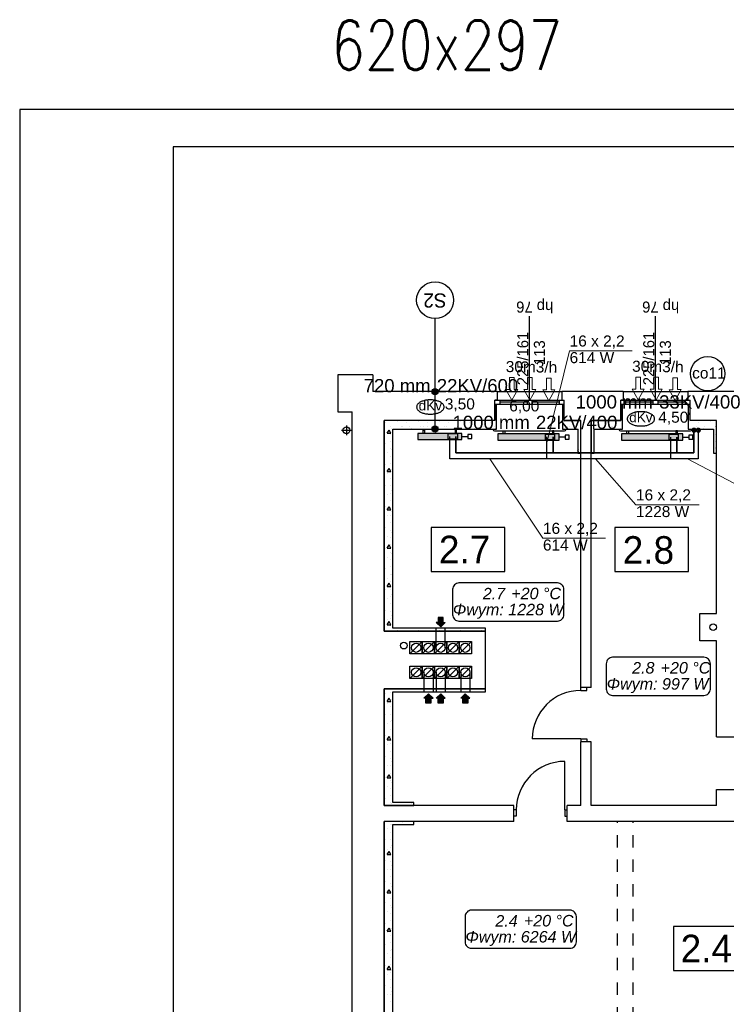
# Model space of a CAD drawing. Header units: millimetres. Extents: x 45180 to 119519, y 31297 to 302414.
# Tile 47 of 97: x 53838 to 65338, y 195185 to 211214. Entities that reach past the tile are written whole.
import ezdxf
from ezdxf.lldxf.tags import DXFTag

# ---------------------------------------------------------------- set-up
doc = ezdxf.new("R2010")
doc.units = ezdxf.units.MM
doc.header["$MEASUREMENT"] = 0
doc.linetypes.add('PHANTOM', pattern=[2.5, 1.25, -0.25, 0.25, -0.25, 0.25, -0.25])
doc.linetypes.add('Przerywana', pattern=[400, 200, -200])
doc.layers.get('0').update_dxf_attribs({"color": 252})
for name, color, linetype in [('#opisy', 7, 'Continuous'), ('#podkład', 252, 'Continuous'), ('_TABELA', 7, 'Continuous'), ('IS_Armatura_podłączeniowa_grz._dolnozas.', 7, 'SOLID'), ('IS_Armatura_Therm', 7, 'SOLID'), ('IS_Grafika', 7, 'SOLID'), ('IS_Grzejniki_Plan_rzut', 7, 'SOLID'), ('IS_Opisy_działek_Therm', 7, 'SOLID'), ('IS_Text_Armatury_Therm', 7, 'Continuous'), ('IS_Text_Konstrukcji', 7, 'Continuous'), ('IS_Text_Odbiornikow_Therm', 7, 'Continuous')]:
    doc.layers.add(name, color=color, linetype=linetype)
doc.layers.add('IS_Powrót', color=5, linetype='DASHDOT', lineweight=35)
doc.layers.add('IS_Zasilanie', color=1, linetype='SOLID', lineweight=30)
doc.styles.add('ARIAL', font='arial.ttf', dxfattribs={"width": 0.75})
doc.styles.add('GENERATED_STYLE_3', font='txt')
doc.styles.add('GENERATED_STYLE_4', font='txt')
doc.styles.add('GENERATED_STYLE_5', font='txt')
doc.styles.add('ROMANS', font='romans', dxfattribs={"width": 0.8})
doc.styles.get("Standard").update_dxf_attribs({"font": 'arial.ttf', "bigfont": 'BIGFONT.SHX'})
tags = doc.linetypes.add('DASHDOT', pattern=[20, 10, -5, 0, -5]).pattern_tags.tags
tags[10:11] = [DXFTag(74, 4), DXFTag(75, 0), DXFTag(340, '0'), DXFTag(46, 0.0), DXFTag(50, 0.0), DXFTag(44, 0.0), DXFTag(45, 0.0)]
tags[8:9] = [DXFTag(74, 4), DXFTag(75, 0), DXFTag(340, '0'), DXFTag(46, 0.0), DXFTag(50, 0.0), DXFTag(44, 0.0), DXFTag(45, 0.0)]
tags[6:7] = [DXFTag(74, 4), DXFTag(75, 0), DXFTag(340, '0'), DXFTag(46, 0.0), DXFTag(50, 0.0), DXFTag(44, 0.0), DXFTag(45, 0.0)]
tags[4:5] = [DXFTag(74, 4), DXFTag(75, 0), DXFTag(340, '0'), DXFTag(46, 0.0), DXFTag(50, 0.0), DXFTag(44, 0.0), DXFTag(45, 0.0)]
tags = doc.linetypes.add('SOLID', pattern=[10, 10, 0]).pattern_tags.tags
tags[6:7] = [DXFTag(74, 4), DXFTag(75, 0), DXFTag(340, '0'), DXFTag(46, 0.0), DXFTag(50, 0.0), DXFTag(44, 0.0), DXFTag(45, 0.0)]
tags[4:5] = [DXFTag(74, 4), DXFTag(75, 0), DXFTag(340, '0'), DXFTag(46, 0.0), DXFTag(50, 0.0), DXFTag(44, 0.0), DXFTag(45, 0.0)]

# ---------------------------------------------------------------- blocks, each defined once
blk = doc.blocks.new('E210168')
at = {"color": 7, "lineweight": 13}
for p, q in [((19.4, 19.8), (19.4, 13.6)), ((19.4, 19.8), (37, 9.9)), ((19.4, 0), (37, 9.9)), ((19.4, 6.2), (19.4, 0))]:
    blk.add_line(p, q, dxfattribs=at)
blk.add_lwpolyline([(19.4, 13.6), (0, 13.6), (0, 6.2), (19.4, 6.2)], dxfattribs=at)

msp = doc.modelspace()

# ---------------------------------------------------------------- hatches: boundary and pattern name
at = {"layer": 'IS_Grzejniki_Plan_rzut', "ltscale": 10}
for points in [[(61036, 204480), (60316, 204480), (60316, 204380), (61036, 204380)], [(62619, 204471), (61619, 204471), (61619, 204371), (62619, 204371)], [(64632, 204470), (63632, 204470), (63632, 204370), (64632, 204370)]]:
    msp.add_hatch(color=251, dxfattribs=at).paths.add_polyline_path(points)

# ---------------------------------------------------------------- linework, layer by layer
at = {"layer": '#podkład', "linetype": 'Continuous'}
for p, q in [((60598, 205160), (60598, 206349)), ((62135, 205020), (62135, 206390)), ((64185, 205020), (64185, 206390)), ((59585, 205430), (59015, 205430)), ((59015, 205430), (59015, 204830)), ((59585, 205430), (59585, 205160)), ((61610, 205160), (59585, 205160)), ((60598, 204600), (60598, 205110)), ((61570, 204690), (61570, 205020)), ((61610, 205020), (61570, 205020)), ((61570, 205020), (62700, 205020)), ((61610, 205160), (61610, 205020)), ((61610, 205160), (62660, 205160)), ((61650, 205020), (61650, 204950)), ((62095, 205020), (62095, 204950)), ((62175, 205020), (62175, 204950)), ((62620, 205020), (62620, 204950)), ((62660, 205160), (62660, 205020)), ((63660, 205160), (62660, 205160)), ((62660, 205020), (62700, 205020)), ((62700, 204690), (62700, 205020)), ((63620, 204690), (63620, 205020)), ((63660, 205020), (63620, 205020)), ((63620, 205020), (64750, 205020)), ((63660, 205160), (63660, 205020)), ((63660, 205160), (64710, 205160)), ((63700, 205020), (63700, 204950)), ((64145, 205020), (64145, 204950)), ((64225, 205020), (64225, 204950)), ((64670, 205020), (64670, 204950)), ((64710, 205160), (64710, 205020)), ((66720, 205160), (64710, 205160)), ((64710, 205020), (64750, 205020)), ((64750, 204690), (64750, 205020)), ((62700, 204950), (61570, 204950)), ((61600, 204950), (61570, 204950)), ((61570, 204950), (61570, 204690)), ((61579, 204904), (61579, 204904)), ((61600, 204550), (61600, 204950)), ((62095, 204985), (61650, 204985)), ((62620, 204985), (62175, 204985)), ((62670, 204950), (62670, 204550)), ((62700, 204950), (62670, 204950)), ((62700, 204690), (62700, 204950)), ((64750, 204950), (63620, 204950)), ((63650, 204950), (63620, 204950)), ((63620, 204950), (63620, 204690)), ((63650, 204550), (63650, 204950)), ((64145, 204985), (63700, 204985)), ((64670, 204985), (64225, 204985)), ((64750, 204950), (64720, 204950)), ((64720, 204950), (64720, 204550)), ((64750, 204690), (64750, 204950)), ((59015, 204830), (59250, 204830)), ((59250, 191590), (59250, 204830)), ((62682, 204819), (62682, 204819)), ((63620, 204830), (63629, 204845)), ((63620, 204793), (63650, 204793)), ((63650, 204808), (63629, 204845)), ((63637, 204756), (63637, 204756)), ((64739, 204793), (64720, 204826)), ((64720, 204793), (64739, 204793)), ((59155, 204610), (59155, 204450)), ((61570, 204690), (59770, 204690)), ((59770, 201260), (59770, 204690)), ((59770, 204690), (59770, 201260)), ((61570, 204690), (59770, 204690)), ((59797, 204650), (59797, 204650)), ((59819, 204481), (59849, 204533)), ((59879, 204481), (59849, 204533)), ((59879, 204586), (59879, 204586)), ((59882, 204565), (59882, 204565)), ((59910, 201310), (59910, 204550)), ((59910, 204550), (61600, 204550)), ((59988, 204671), (59988, 204671)), ((60059, 204586), (60059, 204586)), ((60073, 204586), (60073, 204586)), ((60137, 204650), (60137, 204650)), ((60179, 204586), (60179, 204586)), ((60221, 204565), (60221, 204565)), ((60327, 204671), (60327, 204671)), ((60359, 204586), (60359, 204586)), ((60412, 204586), (60412, 204586)), ((60476, 204650), (60476, 204650)), ((60479, 204586), (60479, 204586)), ((60561, 204565), (60561, 204565)), ((60659, 204586), (60659, 204586)), ((60667, 204671), (60667, 204671)), ((60752, 204586), (60752, 204586)), ((60779, 204586), (60779, 204586)), ((60815, 204650), (60815, 204650)), ((60900, 204565), (60900, 204565)), ((60959, 204586), (60959, 204586)), ((61006, 204671), (61006, 204671)), ((61079, 204586), (61079, 204586)), ((61091, 204586), (61091, 204586)), ((61155, 204650), (61155, 204650)), ((61240, 204565), (61240, 204565)), ((61259, 204586), (61259, 204586)), ((61346, 204671), (61346, 204671)), ((61379, 204586), (61379, 204586)), ((61431, 204586), (61431, 204586)), ((61494, 204650), (61494, 204650)), ((61545, 204540), (61545, 204550)), ((61559, 204586), (61559, 204586)), ((61579, 204565), (61579, 204565)), ((62670, 204550), (62920, 204550)), ((62700, 204690), (62970, 204690)), ((62970, 204690), (62700, 204690)), ((62703, 204671), (62703, 204671)), ((62725, 204540), (62725, 204550)), ((62759, 204586), (62759, 204586)), ((62788, 204586), (62788, 204586)), ((62852, 204650), (62852, 204650)), ((62879, 204586), (62879, 204586)), ((62920, 204550), (62920, 204160)), ((62937, 204565), (62937, 204565)), ((62970, 200340), (62970, 204690)), ((62970, 204160), (62970, 204690)), ((63140, 204690), (63620, 204690)), ((63140, 200340), (63140, 204690)), ((63620, 204690), (63140, 204690)), ((63140, 204690), (63140, 204160)), ((63179, 204586), (63179, 204586)), ((63190, 204550), (63650, 204550)), ((63190, 204160), (63190, 204550)), ((63191, 204650), (63191, 204650)), ((63276, 204565), (63276, 204565)), ((63359, 204586), (63359, 204586)), ((63382, 204671), (63382, 204671)), ((63467, 204586), (63467, 204586)), ((63479, 204586), (63479, 204586)), ((63531, 204650), (63531, 204650)), ((63595, 204540), (63595, 204550)), ((63615, 204565), (63615, 204565)), ((64720, 204550), (65130, 204550)), ((64740, 204671), (64740, 204671)), ((65180, 204690), (64750, 204690)), ((65180, 204690), (64750, 204690)), ((64775, 204540), (64775, 204550)), ((64859, 204586), (64859, 204586)), ((64888, 204650), (64888, 204650)), ((64973, 204565), (64973, 204565)), ((64979, 204586), (64979, 204586)), ((65079, 204671), (65079, 204671)), ((65130, 204550), (65130, 204160)), ((65159, 204586), (65159, 204586)), ((65164, 204586), (65164, 204586)), ((65180, 201550), (65180, 204690)), ((65180, 204160), (65180, 204690)), ((59075, 204530), (59235, 204530)), ((59818, 204501), (59818, 204501)), ((59819, 204481), (59879, 204481)), ((59879, 204466), (59879, 204466)), ((59903, 204416), (59903, 204416)), ((61565, 204520), (62705, 204520)), ((62958, 204416), (62958, 204416)), ((63179, 204466), (63179, 204466)), ((63615, 204520), (64755, 204520)), ((65143, 204395), (65143, 204395)), ((65159, 204466), (65159, 204466)), ((59797, 204310), (59797, 204310)), ((59879, 204346), (59879, 204346)), ((59879, 204226), (59879, 204226)), ((59882, 204225), (59882, 204225)), ((62937, 204225), (62937, 204225)), ((63179, 204346), (63179, 204346)), ((63179, 204226), (63179, 204226)), ((65159, 204346), (65159, 204346)), ((65159, 204226), (65159, 204226)), ((65164, 204246), (65164, 204246)), ((59818, 204162), (59818, 204162)), ((59879, 204106), (59879, 204106)), ((59903, 204077), (59903, 204077)), ((62939, 204170), (62920, 204202)), ((62920, 204170), (62939, 204170)), ((62920, 204160), (62970, 204160)), ((63140, 204160), (63190, 204160)), ((65130, 204160), (65180, 204160)), ((59797, 203971), (59797, 203971)), ((59819, 203858), (59849, 203910)), ((59879, 203858), (59849, 203910)), ((59879, 203986), (59879, 203986)), ((59818, 203822), (59818, 203822)), ((59819, 203858), (59879, 203858)), ((59879, 203866), (59879, 203866)), ((59879, 203746), (59879, 203746)), ((59882, 203886), (59882, 203886)), ((59903, 203737), (59903, 203737)), ((59797, 203631), (59797, 203631)), ((59879, 203626), (59879, 203626)), ((59818, 203483), (59818, 203483)), ((59879, 203506), (59879, 203506)), ((59882, 203546), (59882, 203546)), ((59797, 203292), (59797, 203292)), ((59819, 203234), (59849, 203286)), ((59879, 203234), (59849, 203286)), ((59879, 203386), (59879, 203386)), ((59879, 203266), (59879, 203266)), ((59903, 203398), (59903, 203398)), ((59818, 203143), (59818, 203143)), ((59819, 203234), (59879, 203234)), ((59879, 203146), (59879, 203146)), ((59882, 203207), (59882, 203207)), ((59797, 202952), (59797, 202952)), ((59879, 203026), (59879, 203026)), ((59903, 203059), (59903, 203059)), ((61733, 202949), (60533, 202949)), ((60533, 202949), (60533, 202229)), ((61733, 202229), (61733, 202949)), ((64723, 202949), (63523, 202949)), ((63523, 202949), (63523, 202229)), ((64723, 202229), (64723, 202949)), ((59818, 202804), (59818, 202804)), ((59879, 202906), (59879, 202906)), ((59879, 202786), (59879, 202786)), ((59882, 202868), (59882, 202868)), ((59797, 202613), (59797, 202613)), ((59819, 202611), (59849, 202663)), ((59819, 202611), (59879, 202611)), ((59879, 202611), (59849, 202663)), ((59879, 202666), (59879, 202666)), ((59903, 202719), (59903, 202719)), ((59818, 202465), (59818, 202465)), ((59879, 202546), (59879, 202546)), ((59882, 202528), (59882, 202528)), ((59879, 202426), (59879, 202426)), ((59879, 202306), (59879, 202306)), ((59903, 202380), (59903, 202380)), ((59797, 202274), (59797, 202274)), ((59879, 202186), (59879, 202186)), ((59882, 202189), (59882, 202189)), ((60533, 202229), (61733, 202229)), ((63523, 202229), (64723, 202229)), ((59818, 202125), (59818, 202125)), ((59819, 201987), (59849, 202039)), ((59819, 201987), (59879, 201987)), ((59879, 201987), (59849, 202039)), ((59879, 202066), (59879, 202066)), ((59903, 202040), (59903, 202040)), ((59797, 201934), (59797, 201934)), ((59879, 201946), (59879, 201946)), ((59879, 201826), (59879, 201826)), ((59882, 201849), (59882, 201849)), ((59818, 201786), (59818, 201786)), ((59879, 201706), (59879, 201706)), ((59903, 201701), (59903, 201701)), ((59797, 201595), (59797, 201595)), ((59879, 201586), (59879, 201586)), ((59882, 201510), (59882, 201510)), ((64910, 201100), (64910, 201550)), ((64910, 201550), (65180, 201550)), ((59818, 201446), (59818, 201446)), ((59819, 201364), (59849, 201416)), ((59819, 201364), (59879, 201364)), ((59879, 201364), (59849, 201416)), ((59879, 201466), (59879, 201466)), ((59879, 201346), (59879, 201346)), ((59903, 201361), (59903, 201361)), ((60690, 201330), (60615, 201400)), ((60650, 201400), (60615, 201400)), ((60730, 201480), (60650, 201480)), ((60650, 201480), (60650, 201400)), ((60690, 201330), (60765, 201400)), ((60730, 201400), (60730, 201480)), ((60730, 201400), (60765, 201400)), ((61420, 201260), (59770, 201260)), ((59770, 201260), (61420, 201260)), ((61420, 201310), (59910, 201310)), ((59988, 201277), (59988, 201277)), ((60327, 201277), (60327, 201277)), ((60615, 200990), (60615, 201310)), ((60667, 201277), (60667, 201277)), ((60765, 200990), (60765, 201310)), ((61006, 201277), (61006, 201277)), ((61346, 201277), (61346, 201277)), ((61420, 201260), (61420, 201310)), ((61420, 200320), (61420, 201260)), ((60190, 200890), (60190, 201090)), ((60190, 201090), (60390, 201090)), ((60190, 200890), (60390, 201090)), ((60390, 200890), (60390, 201090)), ((60390, 201090), (60590, 201090)), ((60390, 200890), (60590, 201090)), ((60390, 201090), (60390, 200890)), ((60590, 201090), (60590, 200890)), ((60590, 200890), (60590, 201090)), ((60590, 201090), (60790, 201090)), ((60590, 200890), (60790, 201090)), ((60790, 200890), (60790, 201090)), ((60790, 201090), (60990, 201090)), ((60790, 200890), (60990, 201090)), ((60790, 201090), (60790, 200890)), ((60990, 200890), (60990, 201090)), ((60990, 201090), (61190, 201090)), ((60990, 200890), (61190, 201090)), ((60990, 201090), (60990, 200890)), ((61190, 201090), (61190, 200890)), ((65180, 201100), (64910, 201100)), ((65180, 199540), (65180, 201100)), ((60390, 200890), (60190, 200890)), ((60590, 200890), (60390, 200890)), ((60790, 200890), (60590, 200890)), ((60990, 200890), (60790, 200890)), ((61190, 200890), (60990, 200890)), ((60190, 200490), (60190, 200690)), ((60190, 200690), (60390, 200690)), ((60190, 200490), (60390, 200690)), ((60390, 200490), (60590, 200690)), ((60390, 200490), (60390, 200690)), ((60390, 200690), (60590, 200690)), ((60390, 200690), (60390, 200490)), ((60590, 200490), (60590, 200690)), ((60590, 200690), (60790, 200690)), ((60590, 200490), (60790, 200690)), ((60590, 200690), (60590, 200490)), ((60790, 200490), (60790, 200690)), ((60790, 200690), (60990, 200690)), ((60790, 200490), (60990, 200690)), ((60790, 200690), (60790, 200490)), ((60990, 200690), (60990, 200490)), ((60990, 200490), (60990, 200690)), ((60990, 200690), (61190, 200690)), ((60990, 200490), (61190, 200690)), ((61190, 200690), (61190, 200490)), ((60415, 200590), (60415, 200270)), ((60565, 200590), (60565, 200270)), ((60615, 200590), (60615, 200270)), ((60765, 200590), (60765, 200270)), ((61015, 200590), (61015, 200270)), ((61165, 200590), (61165, 200270)), ((60390, 200490), (60190, 200490)), ((60590, 200490), (60390, 200490)), ((60790, 200490), (60590, 200490)), ((60990, 200490), (60790, 200490)), ((61190, 200490), (60990, 200490)), ((59770, 200320), (61420, 200320)), ((59770, 198420), (59770, 200320)), ((59770, 200320), (59770, 198420)), ((61420, 200320), (59770, 200320)), ((59797, 200237), (59797, 200237)), ((59879, 200266), (59879, 200266)), ((59910, 198470), (59910, 200270)), ((59910, 200270), (61420, 200270)), ((60490, 200240), (60415, 200170)), ((60490, 200240), (60565, 200170)), ((60690, 200240), (60615, 200170)), ((60690, 200240), (60765, 200170)), ((61090, 200240), (61015, 200170)), ((61090, 200240), (61165, 200170)), ((61420, 200270), (61420, 200320)), ((63140, 200340), (62970, 200340)), ((62970, 200295), (62970, 200340)), ((62970, 200295), (63070, 200295)), ((63070, 200295), (63070, 200340)), ((59818, 200089), (59818, 200089)), ((59819, 200117), (59849, 200169)), ((59819, 200117), (59879, 200117)), ((59879, 200117), (59849, 200169)), ((59879, 200146), (59879, 200146)), ((59882, 200152), (59882, 200152)), ((60450, 200170), (60415, 200170)), ((60450, 200090), (60450, 200170)), ((60530, 200090), (60450, 200090)), ((60530, 200170), (60565, 200170)), ((60530, 200170), (60530, 200090)), ((60650, 200170), (60615, 200170)), ((60650, 200090), (60650, 200170)), ((60730, 200090), (60650, 200090)), ((60730, 200170), (60765, 200170)), ((60730, 200170), (60730, 200090)), ((61050, 200170), (61015, 200170)), ((61050, 200090), (61050, 200170)), ((61130, 200090), (61050, 200090)), ((61130, 200170), (61130, 200090)), ((61130, 200170), (61165, 200170)), ((59797, 199898), (59797, 199898)), ((59879, 200026), (59879, 200026)), ((59879, 199906), (59879, 199906)), ((59903, 200004), (59903, 200004)), ((59818, 199749), (59818, 199749)), ((59879, 199786), (59879, 199786)), ((59882, 199813), (59882, 199813)), ((59879, 199666), (59879, 199666)), ((59903, 199664), (59903, 199664)), ((59797, 199558), (59797, 199558)), ((59818, 199410), (59818, 199410)), ((59819, 199493), (59849, 199545)), ((59819, 199493), (59879, 199493)), ((59879, 199493), (59849, 199545)), ((59879, 199546), (59879, 199546)), ((59879, 199426), (59879, 199426)), ((59882, 199473), (59882, 199473)), ((62970, 199505), (62180, 199505)), ((62970, 199505), (63070, 199505)), ((62970, 199505), (62970, 199460)), ((62970, 198420), (62970, 199460)), ((63140, 199460), (62970, 199460)), ((63070, 199505), (63070, 199460)), ((63140, 198420), (63140, 199460)), ((65180, 199540), (65460, 199540)), ((59879, 199306), (59879, 199306)), ((59903, 199325), (59903, 199325)), ((59797, 199219), (59797, 199219)), ((59879, 199186), (59879, 199186)), ((59882, 199134), (59882, 199134)), ((62710, 198350), (62710, 199140)), ((59818, 199070), (59818, 199070)), ((59819, 198870), (59849, 198921)), ((59879, 198870), (59849, 198921)), ((59879, 199066), (59879, 199066)), ((59879, 198946), (59879, 198946)), ((59903, 198986), (59903, 198986)), ((59797, 198880), (59797, 198880)), ((59819, 198870), (59879, 198870)), ((59879, 198826), (59879, 198826)), ((59882, 198795), (59882, 198795)), ((59818, 198731), (59818, 198731)), ((59879, 198706), (59879, 198706)), ((59903, 198646), (59903, 198646)), ((65180, 198420), (65180, 198680)), ((65180, 198680), (65460, 198680)), ((59797, 198540), (59797, 198540)), ((59879, 198586), (59879, 198586)), ((59879, 198466), (59879, 198466)), ((59882, 198455), (59882, 198455)), ((60250, 198470), (59910, 198470)), ((60059, 198466), (60059, 198466)), ((60179, 198466), (60179, 198466)), ((60221, 198455), (60221, 198455)), ((60250, 198420), (60250, 198470)), ((61880, 198420), (59770, 198420)), ((59770, 198420), (60250, 198420)), ((61880, 198160), (61880, 198420)), ((61920, 198350), (61880, 198350)), ((61920, 198350), (61920, 198250)), ((62710, 198350), (62710, 198250)), ((62710, 198350), (62750, 198350)), ((62750, 198160), (62750, 198420)), ((62970, 198420), (62750, 198420)), ((65180, 198420), (63140, 198420)), ((59770, 191740), (59770, 198160)), ((61880, 198160), (59770, 198160)), ((59770, 198160), (59770, 191740)), ((60250, 198160), (59770, 198160)), ((60073, 198137), (60073, 198137)), ((60250, 198110), (60250, 198160)), ((61920, 198250), (61880, 198250)), ((62710, 198250), (62750, 198250)), ((67250, 198160), (62750, 198160)), ((59818, 198052), (59818, 198052)), ((59879, 198106), (59879, 198106)), ((59879, 197986), (59879, 197986)), ((59882, 198116), (59882, 198116)), ((59903, 197967), (59903, 197967)), ((59910, 191880), (59910, 198110)), ((59910, 198110), (60250, 198110)), ((60221, 198116), (60221, 198116)), ((59797, 197861), (59797, 197861)), ((59879, 197866), (59879, 197866)), ((59818, 197713), (59818, 197713)), ((59819, 197622), (59849, 197674)), ((59879, 197622), (59849, 197674)), ((59879, 197746), (59879, 197746)), ((59882, 197776), (59882, 197776)), ((59797, 197522), (59797, 197522)), ((59819, 197622), (59879, 197622)), ((59879, 197626), (59879, 197626)), ((59879, 197506), (59879, 197506)), ((59903, 197628), (59903, 197628)), ((59818, 197373), (59818, 197373)), ((59879, 197386), (59879, 197386)), ((59882, 197437), (59882, 197437)), ((59797, 197182), (59797, 197182)), ((59879, 197266), (59879, 197266)), ((59903, 197289), (59903, 197289)), ((59818, 197034), (59818, 197034)), ((59819, 196999), (59849, 197051)), ((59819, 196999), (59879, 196999)), ((59879, 196999), (59849, 197051)), ((59879, 197146), (59879, 197146)), ((59879, 197026), (59879, 197026)), ((59882, 197098), (59882, 197098)), ((59797, 196843), (59797, 196843)), ((59879, 196906), (59879, 196906)), ((59903, 196949), (59903, 196949)), ((59818, 196695), (59818, 196695)), ((59879, 196786), (59879, 196786)), ((59882, 196758), (59882, 196758)), ((59879, 196666), (59879, 196666)), ((59879, 196546), (59879, 196546)), ((59903, 196610), (59903, 196610)), ((59797, 196504), (59797, 196504)), ((59819, 196375), (59849, 196427)), ((59819, 196375), (59879, 196375)), ((59879, 196375), (59849, 196427)), ((59879, 196426), (59879, 196426)), ((59882, 196419), (59882, 196419)), ((65677, 196453), (64477, 196453)), ((64477, 196453), (64477, 195733)), ((59818, 196355), (59818, 196355)), ((59879, 196306), (59879, 196306)), ((59903, 196270), (59903, 196270)), ((59797, 196164), (59797, 196164)), ((59879, 196186), (59879, 196186)), ((59879, 196066), (59879, 196066)), ((59882, 196079), (59882, 196079)), ((59818, 196016), (59818, 196016)), ((59879, 195946), (59879, 195946)), ((59903, 195931), (59903, 195931)), ((59797, 195825), (59797, 195825)), ((59819, 195752), (59849, 195804)), ((59819, 195752), (59879, 195752)), ((59879, 195752), (59849, 195804)), ((59879, 195826), (59879, 195826)), ((59882, 195740), (59882, 195740)), ((64477, 195733), (65677, 195733)), ((59818, 195676), (59818, 195676)), ((59879, 195706), (59879, 195706)), ((59879, 195586), (59879, 195586)), ((59903, 195591), (59903, 195591)), ((59797, 195485), (59797, 195485)), ((59879, 195466), (59879, 195466)), ((59882, 195401), (59882, 195401)), ((59818, 195337), (59818, 195337)), ((59879, 195346), (59879, 195346)), ((59903, 195252), (59903, 195252)), ((59879, 195226), (59879, 195226))]:
    msp.add_line(p, q, dxfattribs=at)
at = {"layer": '#podkład', "linetype": 'Przerywana'}
for p, q in [((63570, 191740), (63570, 198160)), ((63820, 191740), (63820, 198160))]:
    msp.add_line(p, q, dxfattribs=at)
at = {"layer": '#podkład', "linetype": 'Continuous'}
for centre, radius in [((60598, 206649), 300), ((60598, 205160), 50), ((59155, 204530), 55), ((60598, 204550), 50), ((65125, 201325), 55), ((60090, 201025), 55), ((60290, 200990), 75), ((60490, 200990), 75), ((60690, 200990), 75), ((60890, 200990), 75), ((61090, 200990), 75), ((60290, 200590), 75), ((60490, 200590), 75), ((60690, 200590), 75), ((60890, 200590), 75), ((61090, 200590), 75)]:
    msp.add_circle(centre, radius, dxfattribs=at)
for centre, radius, start, end in [((61565, 204540), 20, 180, 270), ((62705, 204540), 20, 270, 0), ((63615, 204540), 20, 180, 270), ((64755, 204540), 20, 270, 0), ((62970, 199505), 790, 90, 180), ((62710, 198350), 790, 90, 180)]:
    msp.add_arc(centre, radius, start, end, dxfattribs=at)
at = {"layer": '#podkład', "linetype": 'Continuous', "extrusion": (0, 0, -1)}
for points in [[(-60551, 205141), (-60551, 205179), (-60548, 205160)], [(-60551, 205179), (-60562, 205125), (-60562, 205195)], [(-60551, 205179), (-60551, 205141), (-60562, 205125)], [(-60562, 205195), (-60578, 205114), (-60578, 205206)], [(-60562, 205195), (-60562, 205125), (-60578, 205114)], [(-60578, 205206), (-60598, 205110), (-60598, 205210)], [(-60578, 205206), (-60578, 205114), (-60598, 205110)], [(-60598, 205210), (-60598, 205110), (-60617, 205114)], [(-60598, 205210), (-60617, 205114), (-60617, 205206)], [(-60617, 205206), (-60617, 205114), (-60633, 205125)], [(-60617, 205206), (-60633, 205125), (-60633, 205195)], [(-60633, 205195), (-60633, 205125), (-60644, 205141)], [(-60633, 205195), (-60644, 205141), (-60644, 205179)], [(-60644, 205179), (-60644, 205141), (-60648, 205160)], [(-60551, 204531), (-60551, 204569), (-60548, 204550)], [(-60551, 204569), (-60562, 204515), (-60562, 204585)], [(-60551, 204569), (-60551, 204531), (-60562, 204515)], [(-60562, 204585), (-60578, 204504), (-60578, 204596)], [(-60562, 204585), (-60562, 204515), (-60578, 204504)], [(-60578, 204596), (-60598, 204500), (-60598, 204600)], [(-60578, 204596), (-60578, 204504), (-60598, 204500)], [(-60598, 204600), (-60598, 204500), (-60617, 204504)], [(-60598, 204600), (-60617, 204504), (-60617, 204596)], [(-60617, 204596), (-60617, 204504), (-60633, 204515)], [(-60617, 204596), (-60633, 204515), (-60633, 204585)], [(-60633, 204585), (-60633, 204515), (-60644, 204531)], [(-60633, 204585), (-60644, 204531), (-60644, 204569)], [(-60644, 204569), (-60644, 204531), (-60648, 204550)], [(-60690, 201330), (-60650, 201400), (-60615, 201400)], [(-60650, 201400), (-60690, 201330), (-60650, 201480)], [(-60650, 201480), (-60690, 201330), (-60730, 201480)], [(-60730, 201480), (-60690, 201330), (-60730, 201400)], [(-60765, 201400), (-60730, 201400), (-60690, 201330)], [(-60490, 200240), (-60415, 200170), (-60450, 200170)], [(-60450, 200170), (-60530, 200090), (-60490, 200240)], [(-60490, 200240), (-60530, 200090), (-60530, 200170)], [(-60490, 200240), (-60530, 200170), (-60565, 200170)], [(-60690, 200240), (-60615, 200170), (-60650, 200170)], [(-60650, 200170), (-60730, 200090), (-60690, 200240)], [(-60690, 200240), (-60730, 200090), (-60730, 200170)], [(-60690, 200240), (-60730, 200170), (-60765, 200170)], [(-61090, 200240), (-61015, 200170), (-61050, 200170)], [(-61050, 200170), (-61130, 200090), (-61090, 200240)], [(-61090, 200240), (-61130, 200090), (-61130, 200170)], [(-61090, 200240), (-61130, 200170), (-61165, 200170)], [(-60530, 200090), (-60450, 200170), (-60450, 200090)], [(-60730, 200090), (-60650, 200170), (-60650, 200090)], [(-61130, 200090), (-61050, 200170), (-61050, 200090)]]:
    msp.add_solid(points, dxfattribs=at)
at = {"layer": '_TABELA', "color": 7}
for p, q in [((115838, 209753), (53838, 209753)), ((53838, 209753), (53838, 180053)), ((115238, 209143), (56338, 209143)), ((56338, 209143), (56338, 180663))]:
    msp.add_line(p, q, dxfattribs=at)
at = {"layer": 'IS_Armatura_podłączeniowa_grz._dolnozas.', "ltscale": 10}
for p, q in [((60966, 204470), (60806, 204470)), ((60806, 204470), (60806, 204390)), ((60806, 204390), (60966, 204390)), ((60966, 204390), (60966, 204470)), ((60966, 204470), (60966, 204470)), ((62549, 204461), (62389, 204461)), ((62389, 204461), (62389, 204381)), ((62389, 204381), (62549, 204381)), ((62549, 204381), (62549, 204461)), ((62549, 204461), (62549, 204461)), ((64562, 204460), (64402, 204460)), ((64402, 204460), (64402, 204380)), ((64402, 204380), (64562, 204380)), ((64562, 204380), (64562, 204460)), ((64562, 204460), (64562, 204460))]:
    msp.add_line(p, q, dxfattribs=at)
at = {"layer": 'IS_Armatura_Therm', "ltscale": 10}
for p, q in [((61036, 204430), (61134, 204430)), ((61198, 204463), (61134, 204463)), ((61134, 204463), (61134, 204398)), ((61134, 204398), (61198, 204398)), ((61198, 204398), (61198, 204463)), ((62619, 204421), (62717, 204421)), ((62782, 204453), (62717, 204453)), ((62717, 204453), (62717, 204388)), ((62717, 204388), (62782, 204388)), ((62782, 204388), (62782, 204453)), ((64632, 204420), (64729, 204420)), ((64794, 204452), (64729, 204452)), ((64729, 204452), (64729, 204387)), ((64729, 204387), (64794, 204387)), ((64794, 204387), (64794, 204452))]:
    msp.add_line(p, q, dxfattribs=at)
at = {"layer": 'IS_Grafika', "ltscale": 10}
msp.add_circle((65036, 205451), 280, dxfattribs=at)
for points, knots in [([(60521, 205025), (60510, 205025), (60489, 205024), (60457, 205021), (60427, 205015), (60400, 205007), (60375, 204997), (60353, 204986), (60334, 204973), (60319, 204959), (60307, 204943), (60300, 204926), (60298, 204914), (60298, 204909)], [0, 0, 0, 0, 33.024043, 64.733497, 94.961552, 123.540383, 150.314771, 175.16102, 198.015155, 218.916387, 238.072713, 255.947572, 273.334314, 273.334314, 273.334314, 273.334314]), ([(60744, 204909), (60744, 204914), (60743, 204926), (60735, 204943), (60724, 204959), (60708, 204973), (60689, 204986), (60667, 204997), (60642, 205007), (60615, 205015), (60585, 205021), (60554, 205024), (60532, 205025), (60521, 205025)], [0, 0, 0, 0, 17.386742, 35.2616, 54.417927, 75.319159, 98.173293, 123.019543, 149.793931, 178.372762, 208.600817, 240.310271, 273.334314, 273.334314, 273.334314, 273.334314]), ([(60298, 204909), (60298, 204903), (60300, 204891), (60307, 204874), (60319, 204859), (60334, 204844), (60353, 204831), (60375, 204820), (60400, 204810), (60427, 204802), (60457, 204797), (60489, 204793), (60510, 204792), (60521, 204792)], [0, 0, 0, 0, 17.386742, 35.2616, 54.417927, 75.319159, 98.173293, 123.019543, 149.793931, 178.372762, 208.600817, 240.310271, 273.334314, 273.334314, 273.334314, 273.334314]), ([(60521, 204792), (60532, 204792), (60554, 204793), (60585, 204797), (60615, 204802), (60642, 204810), (60667, 204820), (60689, 204831), (60708, 204844), (60724, 204859), (60735, 204874), (60743, 204891), (60744, 204903), (60744, 204909)], [0, 0, 0, 0, 33.024043, 64.733497, 94.961552, 123.540383, 150.314771, 175.16102, 198.015155, 218.916387, 238.072713, 255.947572, 273.334314, 273.334314, 273.334314, 273.334314]), ([(63948, 204833), (63937, 204833), (63916, 204832), (63884, 204828), (63855, 204823), (63827, 204815), (63802, 204805), (63780, 204794), (63761, 204781), (63746, 204766), (63734, 204751), (63727, 204734), (63725, 204722), (63725, 204716)], [0, 0, 0, 0, 33.024043, 64.733497, 94.961552, 123.540383, 150.314771, 175.16102, 198.015155, 218.916387, 238.072713, 255.947572, 273.334314, 273.334314, 273.334314, 273.334314]), ([(63725, 204716), (63725, 204711), (63727, 204699), (63734, 204682), (63746, 204666), (63761, 204652), (63780, 204639), (63802, 204628), (63827, 204618), (63855, 204610), (63884, 204604), (63916, 204601), (63937, 204600), (63948, 204600)], [0, 0, 0, 0, 17.386742, 35.2616, 54.417927, 75.319159, 98.173293, 123.019543, 149.793931, 178.372762, 208.600817, 240.310271, 273.334314, 273.334314, 273.334314, 273.334314]), ([(64172, 204716), (64172, 204722), (64170, 204734), (64162, 204751), (64151, 204766), (64135, 204781), (64116, 204794), (64094, 204805), (64069, 204815), (64042, 204823), (64012, 204828), (63981, 204832), (63959, 204833), (63948, 204833)], [0, 0, 0, 0, 17.386742, 35.2616, 54.417927, 75.319159, 98.173293, 123.019543, 149.793931, 178.372762, 208.600817, 240.310271, 273.334314, 273.334314, 273.334314, 273.334314]), ([(63948, 204600), (63959, 204600), (63981, 204601), (64012, 204604), (64042, 204610), (64069, 204618), (64094, 204628), (64116, 204639), (64135, 204652), (64151, 204666), (64162, 204682), (64170, 204699), (64172, 204711), (64172, 204716)], [0, 0, 0, 0, 33.024043, 64.733497, 94.961552, 123.540383, 150.314771, 175.16102, 198.015155, 218.916387, 238.072713, 255.947572, 273.334314, 273.334314, 273.334314, 273.334314])]:
    msp.add_open_spline(points, degree=3, knots=knots, dxfattribs=at)
at = {"layer": 'IS_Grzejniki_Plan_rzut', "ltscale": 10}
for p, q in [((61036, 204480), (60316, 204480)), ((60316, 204480), (60316, 204380)), ((60316, 204380), (61036, 204380)), ((60404, 204480), (60404, 204530)), ((60404, 204530), (60428, 204530)), ((60428, 204530), (60428, 204480)), ((60948, 204530), (60924, 204530)), ((60924, 204530), (60924, 204480)), ((60948, 204480), (60948, 204530)), ((61036, 204380), (61036, 204480)), ((61036, 204480), (61036, 204480)), ((62619, 204471), (61619, 204471)), ((61619, 204471), (61619, 204371)), ((61619, 204371), (62619, 204371)), ((61707, 204471), (61707, 204521)), ((61707, 204521), (61732, 204521)), ((61732, 204521), (61732, 204471)), ((62532, 204521), (62507, 204521)), ((62507, 204521), (62507, 204471)), ((62532, 204471), (62532, 204521)), ((62619, 204371), (62619, 204471)), ((62619, 204471), (62619, 204471)), ((64632, 204470), (63632, 204470)), ((63632, 204470), (63632, 204370)), ((63719, 204470), (63719, 204520)), ((63719, 204520), (63744, 204520)), ((63744, 204520), (63744, 204470)), ((64544, 204520), (64519, 204520)), ((64519, 204520), (64519, 204470)), ((64544, 204470), (64544, 204520)), ((64632, 204370), (64632, 204470)), ((64632, 204470), (64632, 204470)), ((63632, 204370), (64632, 204370))]:
    msp.add_line(p, q, dxfattribs=at)
at = {"layer": 'IS_Opisy_działek_Therm', "lineweight": 5, "ltscale": 10}
for p, q in [((62419, 204323), (62788, 205824)), ((62788, 205824), (63808, 205824)), ((61491, 204063), (62354, 202774)), ((63209, 204063), (63868, 203319)), ((64707, 204063), (65677, 203553)), ((63868, 203319), (64898, 203319)), ((62354, 202774), (63374, 202774))]:
    msp.add_line(p, q, dxfattribs=at)
at = {"layer": 'IS_Powrót', "ltscale": 10}
for p, q in [((64812, 204532), (64812, 204163)), ((60936, 204163), (60936, 204430)), ((62519, 204163), (62519, 204426)), ((64532, 204420), (64532, 204163)), ((62519, 204163), (60936, 204163)), ((64532, 204163), (62519, 204163)), ((64812, 204163), (64432, 204163))]:
    msp.add_line(p, q, dxfattribs=at)
at = {"layer": 'IS_Powrót', "color": 5, "lineweight": 0, "ltscale": 20}
msp.add_circle((64812, 204532), 34.1, dxfattribs=at)
at = {"layer": 'IS_Powrót', "color": 5, "lineweight": 30, "ltscale": 20}
msp.add_circle((64812, 204532), 22.1, dxfattribs=at)
at = {"layer": 'IS_Text_Konstrukcji', "linetype": 'SOLID', "ltscale": 10}
for points in [[(60987, 201424), (62590, 201424, 0.414214), (62694, 201527), (62694, 201941, 0.414214), (62590, 202044), (60987, 202044, 0.414214), (60884, 201941), (60884, 201527, 0.414214), (60987, 201424)], [(63487, 200214), (64975, 200214, 0.414214), (65079, 200317), (65079, 200730, 0.414214), (64975, 200834), (63487, 200834, 0.414214), (63384, 200730), (63384, 200317, 0.414214), (63487, 200214)], [(61191, 196097), (62795, 196097, 0.414214), (62898, 196200), (62898, 196614, 0.414214), (62795, 196717), (61191, 196717, 0.414214), (61088, 196614), (61088, 196200, 0.414214), (61191, 196097)]]:
    msp.add_lwpolyline(points, format="xyb", dxfattribs=at)
at = {"layer": 'IS_Zasilanie', "ltscale": 10}
for p, q in [((64882, 204531), (64882, 204063)), ((60836, 204063), (60836, 204430)), ((62419, 204063), (62419, 204421)), ((64432, 204420), (64432, 204063)), ((62419, 204063), (60836, 204063)), ((64432, 204063), (62419, 204063)), ((64882, 204063), (64432, 204063))]:
    msp.add_line(p, q, dxfattribs=at)
at = {"layer": 'IS_Zasilanie', "color": 1, "linetype": 'PHANTOM', "lineweight": 0, "ltscale": 250}
msp.add_circle((64882, 204531), 34.1, dxfattribs=at)
at = {"layer": 'IS_Zasilanie', "color": 1, "linetype": 'PHANTOM', "lineweight": 30, "ltscale": 250}
msp.add_circle((64882, 204531), 22.1, dxfattribs=at)

# ---------------------------------------------------------------- block references
at = {"color": 7, "lineweight": 5, "xscale": 10, "yscale": 10, "zscale": 10, "rotation": 270.0966492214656}
for p in [(61748, 205389), (62040, 205390), (62350, 205380), (63804, 205394), (64097, 205395), (64406, 205385)]:
    msp.add_blockref('E210168', p, dxfattribs=at)

# ---------------------------------------------------------------- texts
at = {"layer": '#opisy', "lineweight": -3, "style": 'ROMANS', "width": 0.8}
msp.add_text('620x297', height=800, dxfattribs=at).set_placement((58909, 210400))
at = {"layer": '#opisy', "color": 7, "lineweight": 0, "style": 'ARIAL'}
for p in [(61747, 205478, 140), (63804, 205483, 140)]:
    msp.add_text('30m3/h', height=180, rotation=359.2172, dxfattribs=at).set_placement(p)
at = {"layer": '#podkład', "linetype": 'Continuous'}
for s, height, rotation, style, p in [('S2', 230, 180, 'GENERATED_STYLE_3', (60784, 206758)), ('hp 76', 180, 180, 'GENERATED_STYLE_5', (62521, 206626)), ('hp 76', 180, 180, 'GENERATED_STYLE_5', (64571, 206626)), ('225/161', 180, 90, 'GENERATED_STYLE_5', (62116, 205263)), ('225/161', 180, 90, 'GENERATED_STYLE_5', (64166, 205263)), ('113', 180, 90, 'GENERATED_STYLE_5', (62386, 205593)), ('113', 180, 90, 'GENERATED_STYLE_5', (64436, 205593))]:
    msp.add_text(s, height=height, rotation=rotation, dxfattribs=dict(at, style=style)).set_placement(p)
at = {"layer": '#podkład', "linetype": 'Continuous', "style": 'GENERATED_STYLE_4'}
for s, p in [('2.7', (60661, 202364)), ('2.8', (63652, 202356)), ('2.4', (64595, 195868))]:
    msp.add_text(s, height=450, dxfattribs=at).set_placement(p)
at = {"layer": 'IS_Grafika', "ltscale": 10}
for s, insert, char_height, attachment_point in [('\\fArial|b0|i0;co11', (64782, 205370), 180, 7), ('\\fArial|b0|i0;dKv', (60521, 205012), 158.4, 2), ('\\fArial|b0|i0;dKv', (63948, 204820), 158.4, 2)]:
    msp.add_mtext(s, dxfattribs=dict(at, insert=insert, char_height=char_height, attachment_point=attachment_point))
at = {"layer": 'IS_Opisy_działek_Therm', "ltscale": 10, "char_height": 180}
for s, insert, attachment_point in [('\\fArial|b0|i0;16 x 2,2', (62788, 205860), 7), ('\\fArial|b0|i0;614 W', (62788, 205803), 1), ('\\fArial|b0|i0;16 x 2,2', (63868, 203355), 7), ('\\fArial|b0|i0;1228 W', (63868, 203297), 1), ('\\fArial|b0|i0;16 x 2,2', (62354, 202810), 7), ('\\fArial|b0|i0;614 W', (62354, 202752), 1)]:
    msp.add_mtext(s, dxfattribs=dict(at, insert=insert, attachment_point=attachment_point))
at = {"layer": 'IS_Text_Armatury_Therm', "linetype": 'SOLID', "ltscale": 10, "char_height": 180, "attachment_point": 9}
for s, insert in [('\\fArial|b0|i0;3,50  ', (61246, 204836)), ('\\fArial|b0|i0;6,00  ', (62295, 204804)), ('\\fArial|b0|i0;4,50  ', (64720, 204620))]:
    msp.add_mtext(s, dxfattribs=dict(at, insert=insert))
at = {"layer": 'IS_Text_Konstrukcji', "linetype": 'SOLID', "ltscale": 10, "char_height": 187.2}
for s, insert, attachment_point in [('\\fArial|b0|i1;2.7', (61739, 201777), 9), ('\\fArial|b0|i1;+20 °C', (61839, 201777), 7), ('\\fArial|b0|i1;Φwym: 1228 W', (61789, 201705), 2), ('\\fArial|b0|i1;2.8', (64169, 200567), 9), ('\\fArial|b0|i1;+20 °C', (64269, 200567), 7), ('\\fArial|b0|i1;Φwym: 997 W', (64219, 200495), 2), ('\\fArial|b0|i1;2.4', (61943, 196450), 9), ('\\fArial|b0|i1;+20 °C', (62043, 196450), 7), ('\\fArial|b0|i1;Φwym: 6264 W', (61993, 196378), 2)]:
    msp.add_mtext(s, dxfattribs=dict(at, insert=insert, attachment_point=attachment_point))
at = {"layer": 'IS_Text_Odbiornikow_Therm', "linetype": 'SOLID', "ltscale": 10, "char_height": 216}
for s, insert, attachment_point in [('\\fArial|b0|i0;720 mm', (60526, 205364), 3), ('\\fArial|b0|i0;22KV/600', (60626, 205364), 1), ('\\fArial|b0|i0;1000 mm', (64145, 205100), 3), ('\\fArial|b0|i0;33KV/400', (64245, 205100), 1), ('\\fArial|b0|i0;1000 mm', (62140, 204767), 3), ('\\fArial|b0|i0;22KV/400', (62240, 204767), 1)]:
    msp.add_mtext(s, dxfattribs=dict(at, insert=insert, attachment_point=attachment_point))

doc.saveas('drawing.dxf')
